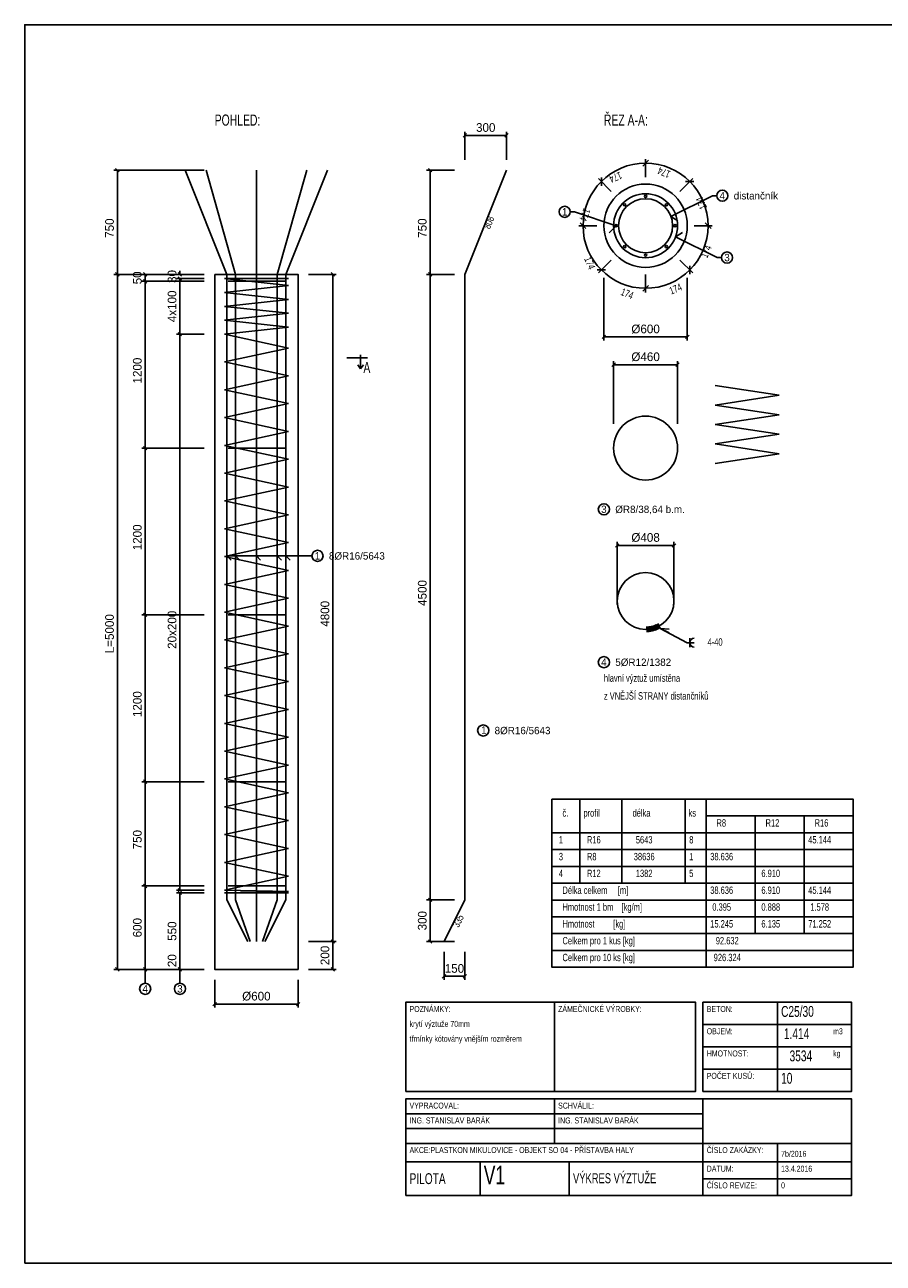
# Model space of a CAD drawing. Extents: x -366 to 24834, y -8364 to 546.
# Tile 1 of 4: x -366 to 5810, y -8364 to 546. Entities that reach past the tile are written whole.
import ezdxf
from ezdxf.enums import TextEntityAlignment as Align

# ---------------------------------------------------------------- set-up
doc = ezdxf.new("R2010")
doc.units = 0
doc.header["$MEASUREMENT"] = 0
for name, color, linetype in [('ARMATURA', 7, 'Continuous'), ('KOTY', 7, 'Continuous'), ('POPIS', 7, 'Continuous'), ('RAZITKO', 7, 'Continuous'), ('TRMINKY', 7, 'Continuous'), ('TVAR', 7, 'Continuous')]:
    doc.layers.add(name, color=color, linetype=linetype)
doc.dimstyles.get("Standard").update_dxf_attribs({"dimscale": 25, "dimtxt": 2.5, "dimasz": 1, "dimexe": 1, "dimexo": 3, "dimgap": 1, "dimtad": 1, "dimdec": 0, "dimzin": 0, "dimdsep": 46, "dimtxsty": 'Standard', "dimblk": 'OBLIQUE', "dimcen": 1, "dimclrd": 256, "dimclre": 256, "dimclrt": 256, "dimadec": 0, "dimazin": 0, "dimtfac": 1, "dimtdec": 0, "dimtofl": 0, "dimtmove": 0, "dimatfit": 3, "dimldrblk": 'OBLIQUE', "dimfxl": 0, "dimtolj": 1, "dimtzin": 0, "dimlwd": -1, "dimlwe": -1, "dimarcsym": 0})

# ---------------------------------------------------------------- blocks, each defined once
blk = doc.blocks.new('_Oblique')
at = {"color": 0, "linetype": 'ByBlock', "lineweight": -2}
blk.add_line((-0.5, -0.5), (0.5, 0.5), dxfattribs=at)
blk = doc.blocks.new('*D0')
at = {"layer": 'Defpoints', "color": 0, "linetype": 'Continuous'}
for p in [(1600, -6050), (1600, -6250), (1850, -6250)]:
    blk.add_point(p, dxfattribs=at)
at = {"layer": 'KOTY', "linetype": 'Continuous'}
for p, q in [((1675, -6050), (1875, -6050)), ((1850, -6050), (1850, -6250)), ((1675, -6250), (1875, -6250))]:
    blk.add_line(p, q, dxfattribs=at)
at = {"layer": 'KOTY', "linetype": 'Continuous', "xscale": 25, "yscale": 25, "zscale": 25}
for p, rotation in [((1850, -6050), 90), ((1850, -6250), 270)]:
    blk.add_blockref('_Oblique', p, dxfattribs=dict(at, rotation=rotation))
at = {"layer": 'KOTY', "linetype": 'Continuous', "insert": (1793.75, -6150), "char_height": 62.5, "attachment_point": 5, "rotation": 90}
blk.add_mtext('\\A1;{200}', dxfattribs=at)
blk = doc.blocks.new('*D1')
at = {"layer": 'Defpoints', "color": 0, "linetype": 'Continuous'}
for p in [(1600, -1250), (1600, -6050), (1850, -6050)]:
    blk.add_point(p, dxfattribs=at)
at = {"layer": 'KOTY', "linetype": 'Continuous'}
for p, q in [((1675, -1250), (1875, -1250)), ((1850, -1250), (1850, -6050)), ((1675, -6050), (1875, -6050))]:
    blk.add_line(p, q, dxfattribs=at)
at = {"layer": 'KOTY', "linetype": 'Continuous', "xscale": 25, "yscale": 25, "zscale": 25}
for p, rotation in [((1850, -1250), 90), ((1850, -6050), 270)]:
    blk.add_blockref('_Oblique', p, dxfattribs=dict(at, rotation=rotation))
at = {"layer": 'KOTY', "linetype": 'Continuous', "insert": (1793.75, -3692), "char_height": 62.5, "attachment_point": 5, "rotation": 90}
blk.add_mtext('\\A1;{4800}', dxfattribs=at)
blk = doc.blocks.new('*D2')
at = {"layer": 'Defpoints', "color": 0, "linetype": 'Continuous'}
for p in [(1000, -6250), (1600, -6250), (1600, -6500)]:
    blk.add_point(p, dxfattribs=at)
at = {"layer": 'KOTY', "linetype": 'Continuous'}
for p, q in [((1000, -6325), (1000, -6525)), ((1600, -6325), (1600, -6525)), ((1000, -6500), (1600, -6500))]:
    blk.add_line(p, q, dxfattribs=at)
at = {"layer": 'KOTY', "linetype": 'Continuous', "xscale": 25, "yscale": 25, "zscale": 25, "rotation": 180}
blk.add_blockref('_Oblique', (1000, -6500), dxfattribs=at)
at = {"layer": 'KOTY', "linetype": 'Continuous', "xscale": 25, "yscale": 25, "zscale": 25}
blk.add_blockref('_Oblique', (1600, -6500), dxfattribs=at)
at = {"layer": 'KOTY', "linetype": 'Continuous', "insert": (1300, -6443.75), "char_height": 62.5, "attachment_point": 5}
blk.add_mtext('\\A1;{%%c600}', dxfattribs=at)
blk = doc.blocks.new('*D3')
at = {"layer": 'Defpoints', "color": 0, "linetype": 'Continuous'}
for p in [(1000, -500), (300, -1250), (1000, -1250)]:
    blk.add_point(p, dxfattribs=at)
at = {"layer": 'KOTY', "linetype": 'Continuous'}
for p, q in [((925, -500), (275, -500)), ((300, -500), (300, -1250)), ((925, -1250), (275, -1250))]:
    blk.add_line(p, q, dxfattribs=at)
at = {"layer": 'KOTY', "linetype": 'Continuous', "xscale": 25, "yscale": 25, "zscale": 25}
for p, rotation in [((300, -500), 90), ((300, -1250), 270)]:
    blk.add_blockref('_Oblique', p, dxfattribs=dict(at, rotation=rotation))
at = {"layer": 'KOTY', "linetype": 'Continuous', "insert": (243.75, -917), "char_height": 62.5, "attachment_point": 5, "rotation": 90}
blk.add_mtext('\\A1;{750}', dxfattribs=at)
blk = doc.blocks.new('*D4')
at = {"layer": 'Defpoints', "color": 0, "linetype": 'Continuous'}
for p in [(1000, -1250), (300, -6250), (1000, -6250)]:
    blk.add_point(p, dxfattribs=at)
at = {"layer": 'KOTY', "linetype": 'Continuous'}
for p, q in [((925, -1250), (275, -1250)), ((300, -1250), (300, -6250)), ((925, -6250), (275, -6250))]:
    blk.add_line(p, q, dxfattribs=at)
at = {"layer": 'KOTY', "linetype": 'Continuous', "xscale": 25, "yscale": 25, "zscale": 25}
for p, rotation in [((300, -1250), 90), ((300, -6250), 270)]:
    blk.add_blockref('_Oblique', p, dxfattribs=dict(at, rotation=rotation))
at = {"layer": 'KOTY', "linetype": 'Continuous', "insert": (243.75, -3835), "char_height": 62.5, "attachment_point": 5, "rotation": 90}
blk.add_mtext('\\A1;{L=5000}', dxfattribs=at)
blk = doc.blocks.new('*D5')
at = {"layer": 'Defpoints', "color": 0, "linetype": 'Continuous'}
for p in [(1000, -5700), (750, -6250), (1000, -6250)]:
    blk.add_point(p, dxfattribs=at)
at = {"layer": 'KOTY', "linetype": 'Continuous'}
for p, q in [((925, -5700), (725, -5700)), ((750, -5700), (750, -6250)), ((925, -6250), (725, -6250))]:
    blk.add_line(p, q, dxfattribs=at)
at = {"layer": 'KOTY', "linetype": 'Continuous', "xscale": 25, "yscale": 25, "zscale": 25}
for p, rotation in [((750, -5700), 90), ((750, -6250), 270)]:
    blk.add_blockref('_Oblique', p, dxfattribs=dict(at, rotation=rotation))
at = {"layer": 'KOTY', "linetype": 'Continuous', "insert": (693.75, -5975), "char_height": 62.5, "attachment_point": 5, "rotation": 90}
blk.add_mtext('\\A1;{550}', dxfattribs=at)
blk = doc.blocks.new('*D6')
at = {"layer": 'Defpoints', "color": 0, "linetype": 'Continuous'}
for p in [(750, -5700), (1000, -5680), (1000, -5700)]:
    blk.add_point(p, dxfattribs=at)
at = {"layer": 'KOTY', "linetype": 'Continuous'}
for p, q in [((925, -5680), (725, -5680)), ((925, -5700), (725, -5700)), ((750, -5680), (750, -5655)), ((750, -5700), (750, -6259.375))]:
    blk.add_line(p, q, dxfattribs=at)
at = {"layer": 'KOTY', "linetype": 'Continuous', "xscale": 25, "yscale": 25, "zscale": 25}
for p, rotation in [((750, -5680), 270), ((750, -5700), 90)]:
    blk.add_blockref('_Oblique', p, dxfattribs=dict(at, rotation=rotation))
at = {"layer": 'KOTY', "linetype": 'Continuous', "insert": (693.75, -6187.5), "char_height": 62.5, "attachment_point": 5, "rotation": 90}
blk.add_mtext('\\A1;{20}', dxfattribs=at)
blk = doc.blocks.new('*D7')
at = {"layer": 'Defpoints', "color": 0, "linetype": 'Continuous'}
for p in [(1000, -1680), (750, -5680), (1000, -5680)]:
    blk.add_point(p, dxfattribs=at)
at = {"layer": 'KOTY', "linetype": 'Continuous'}
for p, q in [((925, -1680), (725, -1680)), ((750, -1680), (750, -5680)), ((925, -5680), (725, -5680))]:
    blk.add_line(p, q, dxfattribs=at)
at = {"layer": 'KOTY', "linetype": 'Continuous', "xscale": 25, "yscale": 25, "zscale": 25}
for p, rotation in [((750, -1680), 90), ((750, -5680), 270)]:
    blk.add_blockref('_Oblique', p, dxfattribs=dict(at, rotation=rotation))
at = {"layer": 'KOTY', "linetype": 'Continuous', "insert": (693.75, -3807), "char_height": 62.5, "attachment_point": 5, "rotation": 90}
blk.add_mtext('\\A1;{20x200}', dxfattribs=at)
blk = doc.blocks.new('*D8')
at = {"layer": 'Defpoints', "color": 0, "linetype": 'Continuous'}
for p in [(1000, -1280), (750, -1680), (1000, -1680)]:
    blk.add_point(p, dxfattribs=at)
at = {"layer": 'KOTY', "linetype": 'Continuous'}
for p, q in [((925, -1280), (725, -1280)), ((750, -1280), (750, -1680)), ((925, -1680), (725, -1680))]:
    blk.add_line(p, q, dxfattribs=at)
at = {"layer": 'KOTY', "linetype": 'Continuous', "xscale": 25, "yscale": 25, "zscale": 25}
for p, rotation in [((750, -1280), 90), ((750, -1680), 270)]:
    blk.add_blockref('_Oblique', p, dxfattribs=dict(at, rotation=rotation))
at = {"layer": 'KOTY', "linetype": 'Continuous', "insert": (693.75, -1480), "char_height": 62.5, "attachment_point": 5, "rotation": 90}
blk.add_mtext('\\A1;{4x100}', dxfattribs=at)
blk = doc.blocks.new('*D9')
at = {"layer": 'Defpoints', "color": 0, "linetype": 'Continuous'}
for p in [(750, -1280), (1000, -1250), (1000, -1280)]:
    blk.add_point(p, dxfattribs=at)
at = {"layer": 'KOTY', "linetype": 'Continuous'}
for p, q in [((750, -1250), (750, -1225)), ((925, -1250), (725, -1250)), ((925, -1280), (725, -1280)), ((750, -1280), (750, -1305))]:
    blk.add_line(p, q, dxfattribs=at)
at = {"layer": 'KOTY', "linetype": 'Continuous', "xscale": 25, "yscale": 25, "zscale": 25}
for p, rotation in [((750, -1250), 270), ((750, -1280), 90)]:
    blk.add_blockref('_Oblique', p, dxfattribs=dict(at, rotation=rotation))
at = {"layer": 'KOTY', "linetype": 'Continuous', "insert": (693.75, -1265), "char_height": 62.5, "attachment_point": 5, "rotation": 90}
blk.add_mtext('\\A1;{30}', dxfattribs=at)
blk = doc.blocks.new('*D10')
at = {"layer": 'Defpoints', "color": 0, "linetype": 'Continuous'}
for p in [(2800, -5750), (2550, -6050), (2800, -6050)]:
    blk.add_point(p, dxfattribs=at)
at = {"layer": 'KOTY', "linetype": 'Continuous'}
for p, q in [((2725, -5750), (2525, -5750)), ((2550, -5750), (2550, -6050)), ((2725, -6050), (2525, -6050))]:
    blk.add_line(p, q, dxfattribs=at)
at = {"layer": 'KOTY', "linetype": 'Continuous', "xscale": 25, "yscale": 25, "zscale": 25}
for p, rotation in [((2550, -5750), 90), ((2550, -6050), 270)]:
    blk.add_blockref('_Oblique', p, dxfattribs=dict(at, rotation=rotation))
at = {"layer": 'KOTY', "linetype": 'Continuous', "insert": (2493.75, -5900), "char_height": 62.5, "attachment_point": 5, "rotation": 90}
blk.add_mtext('\\A1;{300}', dxfattribs=at)
blk = doc.blocks.new('*D11')
at = {"layer": 'Defpoints', "color": 0, "linetype": 'Continuous'}
for p in [(2800, -1250), (2550, -5750), (2800, -5750)]:
    blk.add_point(p, dxfattribs=at)
at = {"layer": 'KOTY', "linetype": 'Continuous'}
for p, q in [((2725, -1250), (2525, -1250)), ((2550, -1250), (2550, -5750)), ((2725, -5750), (2525, -5750))]:
    blk.add_line(p, q, dxfattribs=at)
at = {"layer": 'KOTY', "linetype": 'Continuous', "xscale": 25, "yscale": 25, "zscale": 25}
for p, rotation in [((2550, -1250), 90), ((2550, -5750), 270)]:
    blk.add_blockref('_Oblique', p, dxfattribs=dict(at, rotation=rotation))
at = {"layer": 'KOTY', "linetype": 'Continuous', "insert": (2493.75, -3542), "char_height": 62.5, "attachment_point": 5, "rotation": 90}
blk.add_mtext('\\A1;{4500}', dxfattribs=at)
blk = doc.blocks.new('*D12')
at = {"layer": 'Defpoints', "color": 0, "linetype": 'Continuous'}
for p in [(2800, -500), (2550, -1250), (2800, -1250)]:
    blk.add_point(p, dxfattribs=at)
at = {"layer": 'KOTY', "linetype": 'Continuous'}
for p, q in [((2725, -500), (2525, -500)), ((2550, -500), (2550, -1250)), ((2725, -1250), (2525, -1250))]:
    blk.add_line(p, q, dxfattribs=at)
at = {"layer": 'KOTY', "linetype": 'Continuous', "xscale": 25, "yscale": 25, "zscale": 25}
for p, rotation in [((2550, -500), 90), ((2550, -1250), 270)]:
    blk.add_blockref('_Oblique', p, dxfattribs=dict(at, rotation=rotation))
at = {"layer": 'KOTY', "linetype": 'Continuous', "insert": (2493.75, -917), "char_height": 62.5, "attachment_point": 5, "rotation": 90}
blk.add_mtext('\\A1;{750}', dxfattribs=at)
blk = doc.blocks.new('*D13')
at = {"layer": 'Defpoints', "color": 0, "linetype": 'Continuous'}
for p in [(3100, -250), (2800, -500), (3100, -500)]:
    blk.add_point(p, dxfattribs=at)
at = {"layer": 'KOTY', "linetype": 'Continuous'}
for p, q in [((2800, -425), (2800, -225)), ((2800, -250), (3100, -250)), ((3100, -425), (3100, -225))]:
    blk.add_line(p, q, dxfattribs=at)
at = {"layer": 'KOTY', "linetype": 'Continuous', "xscale": 25, "yscale": 25, "zscale": 25, "rotation": 180}
blk.add_blockref('_Oblique', (2800, -250), dxfattribs=at)
at = {"layer": 'KOTY', "linetype": 'Continuous', "xscale": 25, "yscale": 25, "zscale": 25}
blk.add_blockref('_Oblique', (3100, -250), dxfattribs=at)
at = {"layer": 'KOTY', "linetype": 'Continuous', "insert": (2950, -193.75), "char_height": 62.5, "attachment_point": 5}
blk.add_mtext('\\A1;{300}', dxfattribs=at)
blk = doc.blocks.new('*D14')
at = {"layer": 'Defpoints', "color": 0, "linetype": 'Continuous'}
for p in [(2650, -6050), (2800, -6050), (2800, -6300)]:
    blk.add_point(p, dxfattribs=at)
at = {"layer": 'KOTY', "linetype": 'Continuous'}
for p, q in [((2650, -6125), (2650, -6325)), ((2800, -6125), (2800, -6325)), ((2650, -6300), (2800, -6300))]:
    blk.add_line(p, q, dxfattribs=at)
at = {"layer": 'KOTY', "linetype": 'Continuous', "xscale": 25, "yscale": 25, "zscale": 25, "rotation": 180}
blk.add_blockref('_Oblique', (2650, -6300), dxfattribs=at)
at = {"layer": 'KOTY', "linetype": 'Continuous', "xscale": 25, "yscale": 25, "zscale": 25}
blk.add_blockref('_Oblique', (2800, -6300), dxfattribs=at)
at = {"layer": 'KOTY', "linetype": 'Continuous', "insert": (2725, -6243.75), "char_height": 62.5, "attachment_point": 5}
blk.add_mtext('\\A1;{150}', dxfattribs=at)
blk = doc.blocks.new('*D15')
at = {"layer": 'Defpoints', "color": 0, "linetype": 'Continuous'}
for p in [(3800, -1200), (4400, -1200), (4400, -1700)]:
    blk.add_point(p, dxfattribs=at)
at = {"layer": 'KOTY', "linetype": 'Continuous'}
for p, q in [((3800, -1275), (3800, -1725)), ((4400, -1275), (4400, -1725)), ((3800, -1700), (4400, -1700))]:
    blk.add_line(p, q, dxfattribs=at)
at = {"layer": 'KOTY', "linetype": 'Continuous', "xscale": 25, "yscale": 25, "zscale": 25, "rotation": 180}
blk.add_blockref('_Oblique', (3800, -1700), dxfattribs=at)
at = {"layer": 'KOTY', "linetype": 'Continuous', "xscale": 25, "yscale": 25, "zscale": 25}
blk.add_blockref('_Oblique', (4400, -1700), dxfattribs=at)
at = {"layer": 'KOTY', "linetype": 'Continuous', "insert": (4100, -1643.75), "char_height": 62.5, "attachment_point": 5}
blk.add_mtext('\\A1;{%%C600}', dxfattribs=at)
blk = doc.blocks.new('*D16')
at = {"layer": 'Defpoints', "color": 0, "linetype": 'Continuous'}
for p in [(4330, -1900), (3870, -2400), (4330, -2400)]:
    blk.add_point(p, dxfattribs=at)
at = {"layer": 'KOTY', "linetype": 'Continuous'}
for p, q in [((3870, -2325), (3870, -1875)), ((3870, -1900), (4330, -1900)), ((4330, -2325), (4330, -1875))]:
    blk.add_line(p, q, dxfattribs=at)
at = {"layer": 'KOTY', "linetype": 'Continuous', "xscale": 25, "yscale": 25, "zscale": 25, "rotation": 180}
blk.add_blockref('_Oblique', (3870, -1900), dxfattribs=at)
at = {"layer": 'KOTY', "linetype": 'Continuous', "xscale": 25, "yscale": 25, "zscale": 25}
blk.add_blockref('_Oblique', (4330, -1900), dxfattribs=at)
at = {"layer": 'KOTY', "linetype": 'Continuous', "insert": (4100, -1843.75), "char_height": 62.5, "attachment_point": 5}
blk.add_mtext('\\A1;{%%C460}', dxfattribs=at)
blk = doc.blocks.new('*D17')
at = {"layer": 'Defpoints', "color": 0, "linetype": 'Continuous'}
for p in [(1000, -5650), (500, -6250), (1000, -6250)]:
    blk.add_point(p, dxfattribs=at)
at = {"layer": 'KOTY', "linetype": 'Continuous'}
for p, q in [((925, -5650), (475, -5650)), ((500, -5650), (500, -6250)), ((925, -6250), (475, -6250))]:
    blk.add_line(p, q, dxfattribs=at)
at = {"layer": 'KOTY', "linetype": 'Continuous', "xscale": 25, "yscale": 25, "zscale": 25}
for p, rotation in [((500, -5650), 90), ((500, -6250), 270)]:
    blk.add_blockref('_Oblique', p, dxfattribs=dict(at, rotation=rotation))
at = {"layer": 'KOTY', "linetype": 'Continuous', "insert": (443.75, -5950), "char_height": 62.5, "attachment_point": 5, "rotation": 90}
blk.add_mtext('\\A1;{600}', dxfattribs=at)
blk = doc.blocks.new('*D18')
at = {"layer": 'Defpoints', "color": 0, "linetype": 'Continuous'}
for p in [(1000, -4900), (500, -5650), (1000, -5650)]:
    blk.add_point(p, dxfattribs=at)
at = {"layer": 'KOTY', "linetype": 'Continuous'}
for p, q in [((925, -4900), (475, -4900)), ((500, -4900), (500, -5650)), ((925, -5650), (475, -5650))]:
    blk.add_line(p, q, dxfattribs=at)
at = {"layer": 'KOTY', "linetype": 'Continuous', "xscale": 25, "yscale": 25, "zscale": 25}
for p, rotation in [((500, -4900), 90), ((500, -5650), 270)]:
    blk.add_blockref('_Oblique', p, dxfattribs=dict(at, rotation=rotation))
at = {"layer": 'KOTY', "linetype": 'Continuous', "insert": (443.75, -5317), "char_height": 62.5, "attachment_point": 5, "rotation": 90}
blk.add_mtext('\\A1;{750}', dxfattribs=at)
blk = doc.blocks.new('*D19')
at = {"layer": 'Defpoints', "color": 0, "linetype": 'Continuous'}
for p in [(1000, -3700), (500, -4900), (1000, -4900)]:
    blk.add_point(p, dxfattribs=at)
at = {"layer": 'KOTY', "linetype": 'Continuous'}
for p, q in [((925, -3700), (475, -3700)), ((500, -3700), (500, -4900)), ((925, -4900), (475, -4900))]:
    blk.add_line(p, q, dxfattribs=at)
at = {"layer": 'KOTY', "linetype": 'Continuous', "xscale": 25, "yscale": 25, "zscale": 25}
for p, rotation in [((500, -3700), 90), ((500, -4900), 270)]:
    blk.add_blockref('_Oblique', p, dxfattribs=dict(at, rotation=rotation))
at = {"layer": 'KOTY', "linetype": 'Continuous', "insert": (443.75, -4342), "char_height": 62.5, "attachment_point": 5, "rotation": 90}
blk.add_mtext('\\A1;{1200}', dxfattribs=at)
blk = doc.blocks.new('*D20')
at = {"layer": 'Defpoints', "color": 0, "linetype": 'Continuous'}
for p in [(1000, -2500), (500, -3700), (1000, -3700)]:
    blk.add_point(p, dxfattribs=at)
at = {"layer": 'KOTY', "linetype": 'Continuous'}
for p, q in [((925, -2500), (475, -2500)), ((500, -2500), (500, -3700)), ((925, -3700), (475, -3700))]:
    blk.add_line(p, q, dxfattribs=at)
at = {"layer": 'KOTY', "linetype": 'Continuous', "xscale": 25, "yscale": 25, "zscale": 25}
for p, rotation in [((500, -2500), 90), ((500, -3700), 270)]:
    blk.add_blockref('_Oblique', p, dxfattribs=dict(at, rotation=rotation))
at = {"layer": 'KOTY', "linetype": 'Continuous', "insert": (443.75, -3142), "char_height": 62.5, "attachment_point": 5, "rotation": 90}
blk.add_mtext('\\A1;{1200}', dxfattribs=at)
blk = doc.blocks.new('*D21')
at = {"layer": 'Defpoints', "color": 0, "linetype": 'Continuous'}
for p in [(1000, -1300), (500, -2500), (1000, -2500)]:
    blk.add_point(p, dxfattribs=at)
at = {"layer": 'KOTY', "linetype": 'Continuous'}
for p, q in [((925, -1300), (475, -1300)), ((500, -1300), (500, -2500)), ((925, -2500), (475, -2500))]:
    blk.add_line(p, q, dxfattribs=at)
at = {"layer": 'KOTY', "linetype": 'Continuous', "xscale": 25, "yscale": 25, "zscale": 25}
for p, rotation in [((500, -1300), 90), ((500, -2500), 270)]:
    blk.add_blockref('_Oblique', p, dxfattribs=dict(at, rotation=rotation))
at = {"layer": 'KOTY', "linetype": 'Continuous', "insert": (443.75, -1942), "char_height": 62.5, "attachment_point": 5, "rotation": 90}
blk.add_mtext('\\A1;{1200}', dxfattribs=at)
blk = doc.blocks.new('*D22')
at = {"layer": 'Defpoints', "color": 0, "linetype": 'Continuous'}
for p in [(500, -1300), (1000, -1250), (1000, -1300)]:
    blk.add_point(p, dxfattribs=at)
at = {"layer": 'KOTY', "linetype": 'Continuous'}
for p, q in [((925, -1250), (475, -1250)), ((925, -1300), (475, -1300)), ((500, -1250), (500, -1300))]:
    blk.add_line(p, q, dxfattribs=at)
at = {"layer": 'KOTY', "linetype": 'Continuous', "xscale": 25, "yscale": 25, "zscale": 25}
for p, rotation in [((500, -1250), 90), ((500, -1300), 270)]:
    blk.add_blockref('_Oblique', p, dxfattribs=dict(at, rotation=rotation))
at = {"layer": 'KOTY', "linetype": 'Continuous', "insert": (443.75, -1275), "char_height": 62.5, "attachment_point": 5, "rotation": 90}
blk.add_mtext('\\A1;{50}', dxfattribs=at)
blk = doc.blocks.new('*D23')
at = {"layer": 'Defpoints', "color": 0, "linetype": 'Continuous'}
for p in [(4304, -3200), (3896, -3700), (4304, -3700)]:
    blk.add_point(p, dxfattribs=at)
at = {"layer": 'KOTY', "linetype": 'Continuous'}
for p, q in [((3896, -3625), (3896, -3175)), ((3896, -3200), (4304, -3200)), ((4304, -3625), (4304, -3175))]:
    blk.add_line(p, q, dxfattribs=at)
at = {"layer": 'KOTY', "linetype": 'Continuous', "xscale": 25, "yscale": 25, "zscale": 25, "rotation": 180}
blk.add_blockref('_Oblique', (3896, -3200), dxfattribs=at)
at = {"layer": 'KOTY', "linetype": 'Continuous', "xscale": 25, "yscale": 25, "zscale": 25}
blk.add_blockref('_Oblique', (4304, -3200), dxfattribs=at)
at = {"layer": 'KOTY', "linetype": 'Continuous', "insert": (4100, -3143.75), "char_height": 62.5, "attachment_point": 5}
blk.add_mtext('\\A1;{%%C408}', dxfattribs=at)

msp = doc.modelspace()

# ---------------------------------------------------------------- linework, layer by layer
msp.add_lwpolyline([(-366.2, -8364.2), (5933.8, -8364.2), (5933.8, 545.8), (-366.2, 545.8), (-366.2, -8364.2)])
at = {"layer": 'ARMATURA', "color": 1, "linetype": 'Continuous'}
for p, q in [((788, -500), (1088, -1250)), ((938, -500), (1150, -1250)), ((938, -500), (1150, -1250)), ((1300, -500), (1300, -1250)), ((1300, -500), (1300, -1250)), ((1662, -500), (1450, -1250)), ((1662, -500), (1450, -1250)), ((1812, -500), (1512, -1250)), ((3100, -500), (2800, -1250)), ((1088, -1250), (1088, -5750)), ((1150, -1250), (1150, -5750)), ((1150, -1250), (1150, -5750)), ((1300, -1250), (1300, -5750)), ((1300, -1250), (1300, -5750)), ((1450, -1250), (1450, -5750)), ((1450, -1250), (1450, -5750)), ((1512, -1250), (1512, -5750)), ((2800, -1250), (2800, -5750)), ((1088, -5750), (1238, -6050)), ((1150, -5750), (1256, -6050)), ((1150, -5750), (1256, -6050)), ((1300, -5750), (1300, -6050)), ((1300, -5750), (1300, -6050)), ((1450, -5750), (1344, -6050)), ((1450, -5750), (1344, -6050)), ((1512, -5750), (1362, -6050)), ((2800, -5750), (2650, -6050))]:
    msp.add_line(p, q, dxfattribs=at)
at = {"layer": 'ARMATURA', "color": 4, "linetype": 'Continuous'}
for p, q in [((3588, -800), (3558, -800)), ((3888, -900), (3588, -800)), ((3838, -950), (3888, -900))]:
    msp.add_line(p, q, dxfattribs=at)
at = {"layer": 'ARMATURA', "color": 1, "linetype": 'Continuous'}
for centre, radius in [((4100, -900), 230), ((4100, -688), 8), ((3950, -750), 8), ((4250, -750), 8), ((3888, -900), 8), ((4312, -900), 8), ((3950, -1050), 8), ((4250, -1050), 8), ((4100, -1112), 8)]:
    msp.add_circle(centre, radius, dxfattribs=at)
at = {"layer": 'ARMATURA', "color": 4, "linetype": 'Continuous'}
msp.add_circle((3518, -800), 40, dxfattribs=at)
at = {"layer": 'KOTY', "color": 4, "linetype": 'Continuous'}
for p, q in [((4121, -429), (4079, -471)), ((4100, -550), (4100, -420)), ((3853, -653), (3761, -561)), ((3782, -552), (3782, -612)), ((4347, -653), (4439, -561)), ((4448, -582), (4388, -582)), ((3629, -879), (3671, -921)), ((4571, -921), (4529, -879)), ((3750, -900), (3620, -900)), ((4450, -900), (4580, -900)), ((3853, -1147), (3761, -1239)), ((4347, -1147), (4439, -1239)), ((3752, -1218), (3812, -1218)), ((4418, -1248), (4418, -1188)), ((4079, -1371), (4121, -1329)), ((4100, -1250), (4100, -1380)), ((500, -6250), (500, -6350)), ((750, -6250), (750, -6350))]:
    msp.add_line(p, q, dxfattribs=at)
for centre, radius in [((4100, -900), 450), ((2931.9, -4531.3), 40), ((500, -6390), 40), ((750, -6390), 40)]:
    msp.add_circle(centre, radius, dxfattribs=at)
at = {"layer": 'POPIS', "color": 4, "linetype": 'Continuous'}
for p, q in [((4282, -834), (4582, -684)), ((4582, -684), (4612, -684)), ((4332, -864), (4282, -834)), ((4366, -949), (4316, -979)), ((4316, -979), (4616, -1129)), ((4616, -1129), (4646, -1129)), ((1088, -3275), (1118, -3305)), ((1088, -3275), (1700, -3275)), ((1150, -3275), (1180, -3305)), ((1150, -3275), (1700, -3275)), ((1150, -3275), (1180, -3305)), ((1150, -3275), (1700, -3275)), ((1300, -3275), (1330, -3305)), ((1300, -3275), (1700, -3275)), ((1300, -3275), (1330, -3305)), ((1300, -3275), (1700, -3275)), ((1450, -3275), (1480, -3305)), ((1450, -3275), (1700, -3275)), ((1450, -3275), (1480, -3305)), ((1450, -3275), (1700, -3275)), ((1512, -3275), (1542, -3305)), ((1512, -3275), (1700, -3275)), ((4109, -3784), (4111, -3824)), ((4118, -3783), (4122, -3823)), ((4127, -3782), (4133, -3822)), ((4136, -3780), (4144, -3820)), ((4145, -3779), (4154, -3817)), ((4153, -3776), (4165, -3814)), ((4162, -3773), (4175, -3811)), ((4170, -3770), (4186, -3807)), ((4179, -3766), (4196, -3803)), ((4187, -3762), (4205, -3798)), ((4205, -3798), (4269, -3803)), ((4205, -3798), (4269, -3828)), ((4205, -3798), (4400, -3900)), ((4400, -3900), (4450, -3900)), ((4418, -3868), (4418, -3932))]:
    msp.add_line(p, q, dxfattribs=at)
at = {"layer": 'POPIS', "color": 1, "linetype": 'Continuous'}
for p, q in [((1950, -1850), (2100, -1850)), ((2050, -1830), (2050, -1930)), ((2030, -1900), (2050, -1930)), ((2050, -1930), (2070, -1900))]:
    msp.add_line(p, q, dxfattribs=at)
at = {"layer": 'POPIS', "color": 4, "linetype": 'Continuous'}
for centre in [(4652, -684), (4686, -1129), (3800, -2940), (1740, -3275), (3800, -4040)]:
    msp.add_circle(centre, 40, dxfattribs=at)
msp.add_arc((4450, -3900), 32, 90, 270, dxfattribs=at)
at = {"layer": 'RAZITKO', "color": 4, "linetype": 'Continuous'}
for p, q in [((3628, -5025), (3628, -5630)), ((3930, -5025), (3930, -5630)), ((4384, -5025), (4384, -5630)), ((4535, -5146), (4535, -5993)), ((4888, -5146), (4888, -5993)), ((5240, -5146), (5240, -5993)), ((5593, -5146), (5593, -5993)), ((3426, -5267), (5593, -5267)), ((3426, -5388), (5593, -5388)), ((3426, -5509), (5593, -5509)), ((3426, -5630), (5593, -5630)), ((3426, -5751), (5593, -5751)), ((3426, -5872), (5593, -5872)), ((3426, -5993), (5593, -5993)), ((3426, -6114), (5593, -6114))]:
    msp.add_line(p, q, dxfattribs=at)
at = {"layer": 'RAZITKO', "color": 2, "linetype": 'Continuous'}
for p, q in [((4535, -5025), (4535, -5267)), ((4535, -5146), (5593, -5146)), ((5240, -5146), (5240, -5267)), ((3443.9, -7502.6), (3443.9, -7181.6)), ((2374.9, -7288.6), (4512.9, -7288.6)), ((2374.9, -7395.6), (4512.9, -7395.6)), ((5047.9, -7876.6), (5047.9, -7502.6)), ((4512.9, -7635.6), (5581.9, -7635.6)), ((4512.9, -7756.6), (5581.9, -7756.6))]:
    msp.add_line(p, q, dxfattribs=at)
for points in [[(3426, -5025), (5593, -5025), (5593, -6235), (3426, -6235), (3426, -5025)], [(4535, -5267), (5593, -5267), (5593, -5630), (4535, -5630), (4535, -5267)]]:
    msp.add_lwpolyline(points, dxfattribs=at)
at = {"layer": 'RAZITKO', "color": 1, "linetype": 'Continuous'}
for points in [[(3426, -5267), (4535, -5267), (4535, -5630), (3426, -5630), (3426, -5267)], [(4535, -5993), (5593, -5993), (5593, -6235), (4535, -6235), (4535, -5993)], [(5593, -5993), (5593, -5993), (5593, -6235), (5593, -6235), (5593, -5993)], [(4535, -6114), (5593, -6114), (5593, -6114), (4535, -6114), (4535, -6114)], [(5593, -6114), (5593, -6114), (5593, -6114), (5593, -6114), (5593, -6114)], [(2374.9, -7127.6), (4459.9, -7127.6), (4459.9, -6486.6), (2374.9, -6486.6), (2374.9, -7127.6)], [(2374.9, -7127.6), (3443.9, -7127.6), (3443.9, -6486.6), (2374.9, -6486.6), (2374.9, -7127.6)], [(4512.9, -7127.6), (5047.9, -7127.6), (5047.9, -6486.6), (4512.9, -6486.6), (4512.9, -7127.6)], [(4512.9, -7127.6), (5581.9, -7127.6), (5581.9, -6486.6), (4512.9, -6486.6), (4512.9, -7127.6)], [(5047.9, -7127.6), (5581.9, -7127.6), (5581.9, -6486.6), (5047.9, -6486.6), (5047.9, -7127.6)], [(4512.9, -6807.6), (5581.9, -6807.6), (5581.9, -6646.6), (4512.9, -6646.6), (4512.9, -6807.6)], [(4512.9, -6967.6), (5581.9, -6967.6), (5581.9, -6807.6), (4512.9, -6807.6), (4512.9, -6967.6)], [(4512.9, -7127.6), (5581.9, -7127.6), (5581.9, -6967.6), (4512.9, -6967.6), (4512.9, -7127.6)], [(2374.9, -7876.6), (5581.9, -7876.6), (5581.9, -7181.6), (2374.9, -7181.6), (2374.9, -7876.6)], [(4512.9, -7502.6), (5581.9, -7502.6), (5581.9, -7181.6), (4512.9, -7181.6), (4512.9, -7502.6)], [(2374.9, -7876.6), (4512.9, -7876.6), (4512.9, -7502.6), (2374.9, -7502.6), (2374.9, -7876.6)], [(2374.9, -7876.6), (5581.9, -7876.6), (5581.9, -7502.6), (2374.9, -7502.6), (2374.9, -7876.6)], [(2374.9, -7876.6), (2909.9, -7876.6), (2909.9, -7635.6), (2374.9, -7635.6), (2374.9, -7876.6)], [(2909.9, -7876.6), (3550.9, -7876.6), (3550.9, -7635.6), (2909.9, -7635.6), (2909.9, -7876.6)], [(3550.9, -7876.6), (4512.9, -7876.6), (4512.9, -7635.6), (3550.9, -7635.6), (3550.9, -7876.6)]]:
    msp.add_lwpolyline(points, dxfattribs=at)
at = {"layer": 'TRMINKY', "color": 1, "linetype": 'Continuous'}
for p, q in [((1070, -1280), (1530, -1280)), ((1530, -1280), (1070, -1280)), ((1070, -1280), (1530, -1330)), ((1530, -1330), (1070, -1380)), ((1096, -1300), (1504, -1300)), ((1070, -1380), (1530, -1430)), ((1530, -1430), (1070, -1480)), ((1070, -1480), (1530, -1530)), ((1530, -1530), (1070, -1580)), ((1070, -1580), (1530, -1630)), ((1530, -1630), (1070, -1680)), ((1070, -1680), (1530, -1780)), ((1530, -1780), (1070, -1880)), ((1070, -1880), (1530, -1980)), ((1530, -1980), (1070, -2080)), ((1070, -2080), (1530, -2180)), ((4600, -2050), (5060, -2120)), ((5060, -2120), (4600, -2190)), ((1530, -2180), (1070, -2280)), ((4600, -2190), (5060, -2260)), ((1070, -2280), (1530, -2380)), ((5060, -2260), (4600, -2330)), ((1530, -2380), (1070, -2480)), ((4600, -2330), (5060, -2400)), ((5060, -2400), (4600, -2470)), ((1070, -2480), (1530, -2580)), ((4600, -2470), (5060, -2540)), ((1530, -2580), (1070, -2680)), ((1096, -2500), (1504, -2500)), ((5060, -2540), (4600, -2610)), ((1070, -2680), (1530, -2780)), ((1530, -2780), (1070, -2880)), ((1070, -2880), (1530, -2980)), ((1530, -2980), (1070, -3080)), ((1070, -3080), (1530, -3180)), ((1530, -3180), (1070, -3280)), ((1070, -3280), (1530, -3380)), ((1530, -3380), (1070, -3480)), ((1070, -3480), (1530, -3580)), ((1530, -3580), (1070, -3680)), ((1070, -3680), (1530, -3780)), ((1096, -3700), (1504, -3700)), ((1530, -3780), (1070, -3880)), ((1070, -3880), (1530, -3980)), ((1530, -3980), (1070, -4080)), ((1070, -4080), (1530, -4180)), ((1530, -4180), (1070, -4280)), ((1070, -4280), (1530, -4380)), ((1530, -4380), (1070, -4480)), ((1070, -4480), (1530, -4580)), ((1530, -4580), (1070, -4680)), ((1070, -4680), (1530, -4780)), ((1530, -4780), (1070, -4880)), ((1070, -4880), (1530, -4980)), ((1096, -4900), (1504, -4900)), ((1530, -4980), (1070, -5080)), ((1070, -5080), (1530, -5180)), ((1530, -5180), (1070, -5280)), ((1070, -5280), (1530, -5380)), ((1530, -5380), (1070, -5480)), ((1070, -5480), (1530, -5580)), ((1530, -5580), (1070, -5680)), ((1070, -5680), (1530, -5690)), ((1530, -5690), (1070, -5700)), ((1070, -5700), (1530, -5700)), ((1096, -5650), (1504, -5650))]:
    msp.add_line(p, q, dxfattribs=at)
for centre, radius in [((4100, -900), 194), ((4100, -2500), 230), ((4100, -3600), 204)]:
    msp.add_circle(centre, radius, dxfattribs=at)
at = {"layer": 'TVAR', "color": 4, "linetype": 'Continuous'}
msp.add_lwpolyline([(1000, -1250), (1600, -1250), (1600, -6250), (1000, -6250), (1000, -1250)], dxfattribs=at)
msp.add_circle((4100, -900), 300, dxfattribs=at)

# ---------------------------------------------------------------- texts
at = {"layer": 'ARMATURA', "color": 4}
msp.add_text('1', height=53, dxfattribs=at).set_placement((3518, -800), align=Align.MIDDLE_CENTER)
at = {"layer": 'KOTY', "color": 7, "width": 0.7}
for s, rotation, p in [('174', 202.5, (3916, -510)), ('174', 157.5, (4284, -510)), ('174', 112.5, (4543, -769)), ('174', 247.5, (3657, -769)), ('808', 68.2, (2980, -928)), ('174', 67.5, (4543, -1137)), ('174', 292.5, (3657, -1137)), ('174', 22.5, (4284, -1396)), ('174', 337.5, (3916, -1396)), ('335', 63.43, (2755, -5953))]:
    msp.add_text(s, height=53, rotation=rotation, dxfattribs=at).set_placement(p)
at = {"layer": 'KOTY', "color": 4}
for s, p in [('1', (2936.7, -4527.7)), ('4', (500, -6390)), ('3', (750, -6390))]:
    msp.add_text(s, height=53, dxfattribs=at).set_placement(p, align=Align.MIDDLE_CENTER)
msp.add_text('8%%cR16/5643', height=53, dxfattribs=at).set_placement((3013.9, -4558.3))
at = {"layer": 'POPIS', "color": 7, "width": 0.7}
for s, height, p in [('ŘEZ A-A:', 80, (3800, -180)), ('POHLED:', 80, (1000, -180)), ('4-40', 53, (4546, -3921)), ('hlavní výztuž umístěna', 53, (3800, -4181)), ('z VNĚJŠÍ STRANY distančníků', 53, (3800, -4309))]:
    msp.add_text(s, height=height, dxfattribs=at).set_placement(p)
at = {"layer": 'POPIS', "color": 4}
for s, p in [('4', (4652, -684)), ('3', (4686, -1129)), ('3', (3800, -2940)), ('1', (1740, -3275)), ('4', (3800, -4040))]:
    msp.add_text(s, height=53, dxfattribs=at).set_placement(p, align=Align.MIDDLE_CENTER)
for s, p in [('distančník', (4734, -711)), ('%%CR8/38,64 b.m.', (3882, -2967)), ('8%%CR16/5643', (1822, -3302)), ('5%%CR12/1382', (3882, -4067))]:
    msp.add_text(s, height=53, dxfattribs=at).set_placement(p)
at = {"layer": 'POPIS', "color": 7, "width": 0.7}
msp.add_text('A', height=80, dxfattribs=at).set_placement((2070, -1880), align=Align.TOP_LEFT)
at = {"layer": 'RAZITKO', "color": 7, "width": 0.7}
for s, height, p in [('č.', 53, (3502, -5151)), ('profil', 53, (3653, -5151)), ('délka', 53, (4006, -5151)), ('ks', 53, (4409, -5151)), ('R8', 53, (4610, -5223)), ('R12', 53, (4963, -5223)), ('R16', 53, (5316, -5223)), ('1', 53, (3476, -5344)), ('R16', 53, (3678, -5344)), ('     5643', 53, (3955, -5344)), ('  8', 53, (4384, -5344)), ('  45.144', 53, (5240, -5344)), ('3', 53, (3476, -5465)), ('R8', 53, (3678, -5465)), ('    38636', 53, (3955, -5465)), ('  1', 53, (4384, -5465)), ('  38.636', 53, (4535, -5465)), ('4', 53, (3476, -5586)), ('R12', 53, (3678, -5586)), ('     1382', 53, (3955, -5586)), ('  5', 53, (4384, -5586)), ('   6.910', 53, (4888, -5586)), ('Délka celkem     [m]', 53, (3502, -5707)), ('  38.636', 53, (4535, -5707)), ('   6.910', 53, (4888, -5707)), ('  45.144', 53, (5240, -5707)), ('Hmotnost 1 bm    [kg/m]', 53, (3502, -5828)), ('   0.395', 53, (4535, -5828)), ('   0.888', 53, (4888, -5828)), ('   1.578', 53, (5240, -5828)), ('Hmotnost         [kg]', 53, (3502, -5949)), ('  15.245', 53, (4535, -5949)), ('   6.135', 53, (4888, -5949)), ('  71.252', 53, (5240, -5949)), ('Celkem pro 1 kus [kg]', 53, (3502, -6070)), ('   92.632', 53, (4560, -6070)), ('Celkem pro 10 ks [kg]', 53, (3502, -6191)), ('  926.324', 53, (4560, -6191)), ('POZNÁMKY:', 43, (2401.9, -6556.6)), ('ZÁMEČNICKÉ VÝROBKY:', 43, (3470.9, -6556.6)), ('BETON:', 43, (4539.9, -6556.6)), ('C25/30', 78, (5074.9, -6591.6)), ('krytí výztuže 70mm', 43, (2401.9, -6663.6)), ('OBJEM:', 43, (4539.9, -6716.6)), (' 1.414', 78, (5074.9, -6751.6)), ('m3', 43, (5448.9, -6716.6)), ('třmínky kótovány vnějším rozměrem', 43, (2401.9, -6770.6)), ('HMOTNOST:', 43, (4539.9, -6876.6)), ('   3534', 78, (5074.9, -6911.6)), ('kg', 43, (5448.9, -6876.6)), ('POČET KUSŮ:', 43, (4539.9, -7037.6)), ('10', 78, (5074.9, -7072.6)), ('VYPRACOVAL:', 43, (2401.9, -7251.6)), ('SCHVÁLIL:', 43, (3470.9, -7251.6)), ('ING. STANISLAV BARÁK', 43, (2401.9, -7358.6)), ('ING. STANISLAV BARÁK', 43, (3470.9, -7358.6)), ('AKCE:PLASTKON MIKULOVICE - OBJEKT SO 04 - PŘÍSTAVBA HALY', 43, (2401.9, -7571.6)), ('ČÍSLO ZAKÁZKY:', 43, (4539.9, -7571.6)), ('7b/2016', 43, (5074.9, -7598.6)), ('V1', 134, (2935.9, -7796.6)), ('DATUM:', 43, (4539.9, -7705.6)), ('13.4.2016', 43, (5074.9, -7705.6)), ('PILOTA', 78, (2401.9, -7794.6)), ('VÝKRES VÝZTUŽE', 72, (3577.9, -7788.6)), ('ĆÍSLO REVIZE:', 43, (4539.9, -7825.6)), ('0', 43, (5074.9, -7825.6))]:
    msp.add_text(s, height=height, dxfattribs=at).set_placement(p)

# ---------------------------------------------------------------- dimensions: what is measured, and where the dimension line sits
at = {"layer": 'KOTY', "color": 4, "linetype": 'Continuous'}
for base, p1, p2, text, picture, middle in [((3100, -250), (2800, -500), (3100, -500), '{<>}', '*D13', (2950, -250)), ((4400, -1700), (3800, -1200), (4400, -1200), '{%%C<>}', '*D15', (4100, -1700)), ((4330, -1900), (3870, -2400), (4330, -2400), '{%%C<>}', '*D16', (4100, -1900)), ((4304, -3200), (3896, -3700), (4304, -3700), '{%%C<>}', '*D23', (4100, -3200)), ((2800, -6300), (2650, -6050), (2800, -6050), '{<>}', '*D14', (2725, -6300)), ((1600, -6500), (1000, -6250), (1600, -6250), '{%%c<>}', '*D2', (1300, -6500))]:
    dim = msp.add_linear_dim(base=base, p1=p1, p2=p2, text=text, dimstyle='Standard', dxfattribs=at)
    dim.commit()
    dim.dimension.update_dxf_attribs({"geometry": picture, "text_midpoint": middle, "dimtype": 160})
for base, p1, p2, text, picture, middle in [((300, -1250), (1000, -500), (1000, -1250), '{<>}', '*D3', (300, -917)), ((2550, -1250), (2800, -500), (2800, -1250), '{<>}', '*D12', (2550, -917)), ((300, -6250), (1000, -1250), (1000, -6250), '{L=<>}', '*D4', (300, -3835)), ((500, -1300), (1000, -1250), (1000, -1300), '{<>}', '*D22', (500, -1275)), ((750, -1280), (1000, -1250), (1000, -1280), '{<>}', '*D9', (750, -1265)), ((1850, -6050), (1600, -1250), (1600, -6050), '{<>}', '*D1', (1850, -3692)), ((2550, -5750), (2800, -1250), (2800, -5750), '{<>}', '*D11', (2550, -3542)), ((500, -2500), (1000, -1300), (1000, -2500), '{<>}', '*D21', (500, -1942)), ((750, -1680), (1000, -1280), (1000, -1680), '{4x100}', '*D8', (750, -1480)), ((750, -5680), (1000, -1680), (1000, -5680), '{20x200}', '*D7', (750, -3807)), ((500, -3700), (1000, -2500), (1000, -3700), '{<>}', '*D20', (500, -3142)), ((500, -4900), (1000, -3700), (1000, -4900), '{<>}', '*D19', (500, -4342)), ((500, -5650), (1000, -4900), (1000, -5650), '{<>}', '*D18', (500, -5317)), ((500, -6250), (1000, -5650), (1000, -6250), '{<>}', '*D17', (500, -5950)), ((750, -5700), (1000, -5680), (1000, -5700), '{<>}', '*D6', (750, -6187.5)), ((750, -6250), (1000, -5700), (1000, -6250), '{<>}', '*D5', (750, -5975)), ((2550, -6050), (2800, -5750), (2800, -6050), '{<>}', '*D10', (2550, -5900)), ((1850, -6250), (1600, -6050), (1600, -6250), '{<>}', '*D0', (1850, -6150))]:
    dim = msp.add_linear_dim(base=base, p1=p1, p2=p2, angle=90, text=text, dimstyle='Standard', dxfattribs=at)
    dim.commit()
    dim.dimension.update_dxf_attribs({"geometry": picture, "text_midpoint": middle, "dimtype": 160})

doc.saveas('drawing.dxf')
